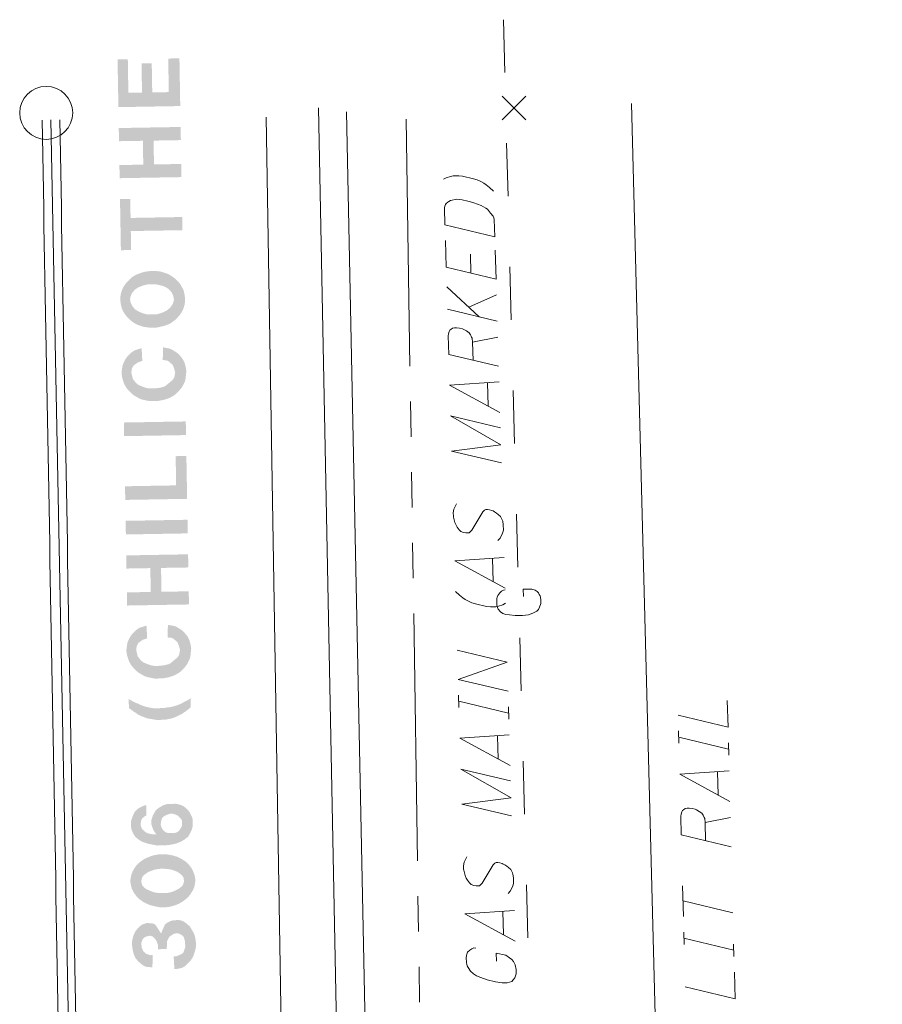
# Model space of a CAD drawing. Extents: x 2286160 to 2289356, y 637815 to 640647.
# Tile 48 of 52: x 2287356 to 2287404, y 640285 to 640341. Entities that reach past the tile are written whole.
import ezdxf

# ---------------------------------------------------------------- set-up
doc = ezdxf.new("R2010")
doc.units = 0
doc.header["$LTSCALE"] = 20
doc.header["$MEASUREMENT"] = 0
for name, pattern in [('DGN Style 2', [64.834538, 38.900723, -25.933815]), ('DGN Style 3', [90.768354, 64.834538, -25.933815]), ('DGN Style 4', [103.800096, 51.867631, -25.933815, 0.064835, -25.933815]), ('stream', [1.4, 0.7, -0.1, 0.1, -0.1, 0.1, -0.1, 0.1, -0.1])]:
    doc.linetypes.add(name, pattern=pattern)
for name, color, linetype, lineweight, true_color in [('DR_X_Ditch', 7, 'stream', 0, 0x40e0d0), ('RD_X_Fence', 7, 'fenceex', 0, 0xff1493), ('SV_X_Top_of_Bank', 7, 'DGN Style 2', 0, 0x548754)]:
    doc.layers.add(name, color=color, linetype=linetype, lineweight=lineweight, true_color=true_color)
for name, color, linetype, lineweight in [('GE_X_Cells', 2, 'Continuous', 0), ('PM_X_CL_Double_Solid', 2, 'Continuous', 0), ('PM_X_Edge_Line', 2, 'Continuous', 0), ('PV_X_COP', 4, 'DGN Style 4', 0), ('PV_X_EOP', 7, 'DGN Style 3', 0), ('RD_X_Text', 7, 'Continuous', 0), ('SV_X_Random_Point', 7, 'Continuous', 0), ('UT_X_Gas', 2, 'Continuous', 0), ('UT_X_Gas_Text', 7, 'Continuous', 0)]:
    doc.layers.add(name, color=color, linetype=linetype, lineweight=lineweight)
doc.linetypes.add('fenceex', pattern='A,0.85,-0.075,[4,dgnlstyle-ODOT_Linestyles.shx,S=0.000793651,R=0,X=0,Y=0],-0.075', length=1)

# ---------------------------------------------------------------- blocks, each defined once
blk = doc.blocks.new('X_26')
at = {"layer": 'SV_X_Random_Point'}
for p, q in [((-0.0667, -0.0668), (0.0667, 0.0667)), ((-0.0667, 0.0667), (0.0667, -0.0668))]:
    blk.add_line(p, q, dxfattribs=at)
blk = doc.blocks.new('*U1704')
at = {"layer": 'RD_X_Text'}
for p, q in [((2287393.172, 640288.334), (2287393.154, 640289.04)), ((2287395.982, 640288.01), (2287393.163, 640288.687)), ((2287395.991, 640287.657), (2287395.972, 640288.363))]:
    blk.add_line(p, q, dxfattribs=at)
blk = doc.blocks.new('*U1705')
at = {"layer": 'RD_X_Text'}
for p, q in [((2287393.131, 640289.921), (2287393.086, 640291.662)), ((2287393.108, 640290.803), (2287395.927, 640290.126))]:
    blk.add_line(p, q, dxfattribs=at)
blk = doc.blocks.new('*U1706')
at = {"layer": 'RD_X_Text'}
blk.add_line((2287394.361, 640295.245), (2287395.787, 640295.525), dxfattribs=at)
at = {"layer": 'RD_X_Text', "flags": 128}
blk.add_lwpolyline([(2287395.83, 640293.872), (2287393.011, 640294.549), (2287392.984, 640295.607), (2287393.003, 640295.717), (2287393.044, 640295.851), (2287393.086, 640295.918), (2287393.129, 640295.963), (2287393.238, 640296.032), (2287393.347, 640296.057), (2287393.458, 640296.06), (2287393.635, 640296.042), (2287393.79, 640296.002), (2287393.879, 640295.96), (2287394.014, 640295.876), (2287394.171, 640295.77), (2287394.24, 640295.661), (2287394.286, 640295.574), (2287394.309, 640295.531), (2287394.333, 640295.465), (2287394.361, 640295.245), (2287394.388, 640294.209)], dxfattribs=at)
blk = doc.blocks.new('*U1707')
at = {"layer": 'RD_X_Text'}
blk.add_line((2287395.058, 640298.108), (2287395.092, 640296.808), dxfattribs=at)
at = {"layer": 'RD_X_Text', "flags": 128}
blk.add_lwpolyline([(2287395.764, 640296.428), (2287392.922, 640297.987), (2287395.718, 640298.169)], dxfattribs=at)
blk = doc.blocks.new('*U1708')
at = {"layer": 'RD_X_Text'}
for p, q in [((2287392.877, 640299.728), (2287392.859, 640300.433)), ((2287395.687, 640299.403), (2287392.868, 640300.08)), ((2287395.696, 640299.051), (2287395.677, 640299.756))]:
    blk.add_line(p, q, dxfattribs=at)
blk = doc.blocks.new('*U1849')
at = {"layer": 'UT_X_Gas_Text'}
blk.add_line((2287382.908, 640290.203), (2287382.945, 640288.903), dxfattribs=at)
at = {"layer": 'UT_X_Gas_Text', "flags": 128}
blk.add_lwpolyline([(2287383.618, 640288.526), (2287380.772, 640290.075), (2287383.567, 640290.266)], dxfattribs=at)
blk = doc.blocks.new('*U1850')
at = {"layer": 'UT_X_Gas_Text'}
blk.add_line((2287382.619, 640300.141), (2287382.657, 640298.841), dxfattribs=at)
at = {"layer": 'UT_X_Gas_Text', "flags": 128}
blk.add_lwpolyline([(2287383.33, 640298.464), (2287380.484, 640300.013), (2287383.279, 640300.205)], dxfattribs=at)
blk = doc.blocks.new('*U1851')
at = {"layer": 'UT_X_Gas_Text'}
for p, q in [((2287380.433, 640301.754), (2287380.413, 640302.459)), ((2287383.243, 640301.439), (2287380.423, 640302.107)), ((2287383.254, 640301.086), (2287383.233, 640301.791))]:
    blk.add_line(p, q, dxfattribs=at)
blk = doc.blocks.new('*U1852')
at = {"layer": 'UT_X_Gas_Text'}
blk.add_line((2287382.328, 640310.189), (2287382.366, 640308.889), dxfattribs=at)
at = {"layer": 'UT_X_Gas_Text', "flags": 128}
blk.add_lwpolyline([(2287383.038, 640308.512), (2287380.192, 640310.061), (2287382.988, 640310.253)], dxfattribs=at)
blk = doc.blocks.new('*U1853')
at = {"layer": 'UT_X_Gas_Text'}
blk.add_line((2287382.04, 640320.128), (2287382.077, 640318.828), dxfattribs=at)
at = {"layer": 'UT_X_Gas_Text', "flags": 128}
blk.add_lwpolyline([(2287382.75, 640318.45), (2287379.904, 640320), (2287382.699, 640320.191)], dxfattribs=at)
blk = doc.blocks.new('*U1854')
at = {"layer": 'UT_X_Gas_Text'}
blk.add_line((2287381.201, 640322.441), (2287382.626, 640322.725), dxfattribs=at)
at = {"layer": 'UT_X_Gas_Text', "flags": 128}
blk.add_lwpolyline([(2287382.674, 640321.072), (2287379.853, 640321.74), (2287379.823, 640322.798), (2287379.842, 640322.909), (2287379.882, 640323.042), (2287379.924, 640323.11), (2287379.967, 640323.155), (2287380.075, 640323.224), (2287380.185, 640323.25), (2287380.295, 640323.253), (2287380.472, 640323.236), (2287380.627, 640323.196), (2287380.717, 640323.155), (2287380.851, 640323.071), (2287381.009, 640322.965), (2287381.078, 640322.857), (2287381.125, 640322.77), (2287381.148, 640322.726), (2287381.172, 640322.661), (2287381.201, 640322.441), (2287381.231, 640321.405)], dxfattribs=at)
blk = doc.blocks.new('*U1855')
at = {"layer": 'UT_X_Gas_Text'}
for p, q in [((2287379.742, 640325.575), (2287381.578, 640323.864)), ((2287380.989, 640324.42), (2287382.556, 640325.127)), ((2287379.779, 640324.297), (2287382.6, 640323.629))]:
    blk.add_line(p, q, dxfattribs=at)
blk = doc.blocks.new('*U1856')
at = {"layer": 'UT_X_Gas_Text'}
blk.add_line((2287381.109, 640326.342), (2287381.078, 640327.422), dxfattribs=at)
at = {"layer": 'UT_X_Gas_Text', "flags": 128}
blk.add_lwpolyline([(2287379.666, 640328.197), (2287379.71, 640326.677), (2287382.531, 640326.009), (2287382.483, 640327.639)], dxfattribs=at)

msp = doc.modelspace()

# ---------------------------------------------------------------- hatches: boundary and pattern name
at = {"layer": 'RD_X_Text'}
for points in [[(2287361.165, 640335.744), (2287361.118, 640338.445), (2287361.697, 640338.455), (2287361.73, 640336.554), (2287362.502, 640336.567), (2287362.473, 640338.22), (2287363.051, 640338.23), (2287363.08, 640336.577), (2287364.017, 640336.594), (2287363.984, 640338.495), (2287364.618, 640338.506), (2287364.661, 640335.998), (2287364.665, 640335.805), (2287364.472, 640335.802)], [(2287361.236, 640331.721), (2287361.232, 640331.914), (2287361.223, 640332.465), (2287362.573, 640332.489), (2287362.549, 640333.839), (2287361.199, 640333.816), (2287361.186, 640334.56), (2287364.686, 640334.621), (2287364.699, 640333.877), (2287363.155, 640333.85), (2287363.179, 640332.5), (2287364.722, 640332.526), (2287364.725, 640332.334), (2287364.732, 640331.975), (2287364.735, 640331.782), (2287361.428, 640331.725)], [(2287361.307, 640327.643), (2287361.303, 640327.836), (2287361.256, 640330.537), (2287361.835, 640330.547), (2287361.854, 640329.472), (2287364.774, 640329.523), (2287364.787, 640328.779), (2287361.867, 640328.728), (2287361.885, 640327.653), (2287361.5, 640327.647)], [(2287362.927, 640323.261), (2287363.368, 640323.269), (2287363.752, 640323.359), (2287363.999, 640323.446), (2287364.108, 640323.503), (2287364.19, 640323.559), (2287364.38, 640323.7), (2287364.597, 640323.925), (2287364.651, 640323.981), (2287364.731, 640324.12), (2287364.811, 640324.259), (2287364.864, 640324.398), (2287364.916, 640324.592), (2287364.94, 640324.785), (2287364.305, 640324.829), (2287364.28, 640324.718), (2287364.227, 640324.58), (2287364.092, 640324.384), (2287363.875, 640324.215), (2287363.629, 640324.101), (2287363.327, 640324.013), (2287363.134, 640324.009), (2287362.831, 640324.004), (2287362.72, 640324.03), (2287362.527, 640324.081), (2287362.277, 640324.187), (2287362.109, 640324.295), (2287361.969, 640324.457), (2287361.855, 640324.676), (2287361.824, 640324.868), (2287361.849, 640325.007), (2287361.928, 640325.201), (2287362.036, 640325.341), (2287362.117, 640325.425), (2287362.281, 640325.538), (2287362.582, 640325.653), (2287362.856, 640325.713), (2287363.242, 640325.72), (2287363.38, 640325.695), (2287363.685, 640325.618), (2287363.824, 640325.565), (2287363.991, 640325.457), (2287364.075, 640325.376), (2287364.188, 640325.24), (2287364.274, 640325.049), (2287364.305, 640324.829), (2287364.94, 640324.785), (2287364.937, 640324.923), (2287364.906, 640325.143), (2287364.847, 640325.39), (2287364.704, 640325.663), (2287364.591, 640325.826), (2287364.367, 640326.043), (2287364.143, 640326.204), (2287363.949, 640326.311), (2287363.782, 640326.363), (2287363.533, 640326.442), (2287363.284, 640326.465), (2287362.926, 640326.459), (2287362.679, 640326.427), (2287362.459, 640326.368), (2287362.158, 640326.252), (2287361.967, 640326.139), (2287361.804, 640325.998), (2287361.642, 640325.83), (2287361.534, 640325.69), (2287361.426, 640325.523), (2287361.347, 640325.329), (2287361.295, 640325.135), (2287361.271, 640324.941), (2287361.274, 640324.804), (2287361.306, 640324.556), (2287361.364, 640324.337), (2287361.422, 640324.2), (2287361.507, 640324.064), (2287361.648, 640323.873), (2287361.844, 640323.684), (2287362.012, 640323.549), (2287362.263, 640323.415), (2287362.429, 640323.363), (2287362.568, 640323.31)], [(2287362.944, 640319.1), (2287362.806, 640319.125), (2287362.557, 640319.176), (2287362.391, 640319.228), (2287362.057, 640319.415), (2287361.889, 640319.55), (2287361.636, 640319.821), (2287361.494, 640320.067), (2287361.378, 640320.423), (2287361.346, 640320.643), (2287361.344, 640320.753), (2287361.394, 640321.085), (2287361.42, 640321.168), (2287361.473, 640321.307), (2287361.579, 640321.501), (2287361.66, 640321.613), (2287361.741, 640321.697), (2287361.877, 640321.837), (2287361.958, 640321.894), (2287362.095, 640321.979), (2287362.479, 640322.096), (2287362.519, 640321.38), (2287362.272, 640321.293), (2287362.027, 640321.123), (2287362, 640321.068), (2287361.947, 640320.984), (2287361.921, 640320.901), (2287361.896, 640320.708), (2287361.985, 640320.351), (2287362.183, 640320.106), (2287362.294, 640320.025), (2287362.461, 640319.946), (2287362.683, 640319.867), (2287362.766, 640319.841), (2287362.932, 640319.816), (2287363.07, 640319.819), (2287363.097, 640319.819), (2287363.235, 640319.821), (2287363.482, 640319.853), (2287363.62, 640319.883), (2287363.729, 640319.913), (2287363.839, 640319.97), (2287364.246, 640320.308), (2287364.327, 640320.447), (2287364.377, 640320.723), (2287364.318, 640320.943), (2287364.231, 640321.162), (2287364.008, 640321.351), (2287363.896, 640321.404), (2287363.675, 640321.428), (2287363.691, 640322.145), (2287364.078, 640322.069), (2287364.244, 640321.989), (2287364.495, 640321.828), (2287364.551, 640321.774), (2287364.608, 640321.72), (2287364.748, 640321.557), (2287364.805, 640321.475), (2287364.833, 640321.42), (2287364.89, 640321.311), (2287364.919, 640321.229), (2287364.978, 640321.009), (2287365.01, 640320.79), (2287364.962, 640320.348), (2287364.937, 640320.237), (2287364.83, 640320.015), (2287364.804, 640319.959), (2287364.75, 640319.875), (2287364.642, 640319.736), (2287364.426, 640319.511), (2287364.317, 640319.427), (2287364.071, 640319.285), (2287363.907, 640319.227), (2287363.715, 640319.168), (2287363.385, 640319.107), (2287363.137, 640319.103)], [(2287361.491, 640317.117), (2287361.477, 640317.889), (2287364.977, 640317.95), (2287364.987, 640317.371), (2287364.99, 640317.178), (2287364.797, 640317.175)], [(2287361.554, 640313.508), (2287361.55, 640313.701), (2287361.54, 640314.279), (2287364.433, 640314.33), (2287364.404, 640315.983), (2287365.011, 640315.994), (2287365.053, 640313.569), (2287361.746, 640313.511)], [(2287361.588, 640311.551), (2287361.574, 640312.323), (2287365.074, 640312.384), (2287365.084, 640311.805), (2287365.087, 640311.612), (2287364.894, 640311.609)], [(2287361.658, 640307.528), (2287361.655, 640307.721), (2287361.645, 640308.272), (2287362.995, 640308.296), (2287362.972, 640309.646), (2287361.621, 640309.622), (2287361.608, 640310.366), (2287365.108, 640310.427), (2287365.121, 640309.683), (2287363.578, 640309.657), (2287363.601, 640308.306), (2287365.144, 640308.333), (2287365.148, 640308.14), (2287365.154, 640307.782), (2287365.157, 640307.589), (2287361.851, 640307.532)], [(2287363.218, 640303.393), (2287363.08, 640303.419), (2287362.831, 640303.469), (2287362.665, 640303.522), (2287362.331, 640303.709), (2287362.163, 640303.844), (2287361.91, 640304.115), (2287361.768, 640304.36), (2287361.652, 640304.717), (2287361.62, 640304.937), (2287361.619, 640305.047), (2287361.668, 640305.378), (2287361.694, 640305.462), (2287361.747, 640305.6), (2287361.854, 640305.795), (2287361.934, 640305.907), (2287362.015, 640305.991), (2287362.151, 640306.131), (2287362.233, 640306.188), (2287362.369, 640306.273), (2287362.753, 640306.39), (2287362.793, 640305.674), (2287362.546, 640305.587), (2287362.301, 640305.417), (2287362.275, 640305.361), (2287362.221, 640305.278), (2287362.195, 640305.195), (2287362.171, 640305.001), (2287362.259, 640304.645), (2287362.457, 640304.4), (2287362.568, 640304.319), (2287362.735, 640304.239), (2287362.957, 640304.161), (2287363.04, 640304.135), (2287363.206, 640304.11), (2287363.344, 640304.112), (2287363.371, 640304.113), (2287363.509, 640304.115), (2287363.757, 640304.147), (2287363.894, 640304.177), (2287364.004, 640304.206), (2287364.113, 640304.263), (2287364.52, 640304.601), (2287364.601, 640304.741), (2287364.651, 640305.017), (2287364.592, 640305.237), (2287364.506, 640305.456), (2287364.282, 640305.645), (2287364.171, 640305.698), (2287363.95, 640305.721), (2287363.965, 640306.438), (2287364.352, 640306.362), (2287364.519, 640306.283), (2287364.77, 640306.122), (2287364.826, 640306.068), (2287364.882, 640306.013), (2287365.022, 640305.85), (2287365.079, 640305.769), (2287365.107, 640305.714), (2287365.164, 640305.605), (2287365.193, 640305.523), (2287365.252, 640305.303), (2287365.284, 640305.083), (2287365.236, 640304.641), (2287365.211, 640304.531), (2287365.104, 640304.308), (2287365.078, 640304.253), (2287365.024, 640304.169), (2287364.916, 640304.029), (2287364.7, 640303.805), (2287364.591, 640303.721), (2287364.345, 640303.578), (2287364.181, 640303.52), (2287363.989, 640303.462), (2287363.659, 640303.401), (2287363.411, 640303.397)], [(2287363.314, 640301.052), (2287363.176, 640301.077), (2287362.872, 640301.127), (2287362.761, 640301.153), (2287362.623, 640301.206), (2287362.484, 640301.258), (2287362.373, 640301.311), (2287362.262, 640301.365), (2287362.122, 640301.472), (2287362.066, 640301.499), (2287361.955, 640301.58), (2287361.815, 640301.688), (2287361.759, 640301.714), (2287361.75, 640302.238), (2287361.834, 640302.184), (2287361.889, 640302.157), (2287361.973, 640302.104), (2287362.14, 640302.024), (2287362.279, 640301.971), (2287362.39, 640301.918), (2287362.501, 640301.865), (2287362.667, 640301.813), (2287362.861, 640301.761), (2287363.027, 640301.736), (2287363.165, 640301.711), (2287363.248, 640301.713), (2287363.441, 640301.716), (2287363.661, 640301.72), (2287363.716, 640301.721), (2287363.881, 640301.751), (2287364.129, 640301.783), (2287364.266, 640301.813), (2287364.458, 640301.871), (2287364.677, 640301.958), (2287364.95, 640302.101), (2287365.005, 640302.129), (2287365.059, 640302.158), (2287365.114, 640302.186), (2287365.196, 640302.243), (2287365.25, 640302.299), (2287365.259, 640301.775), (2287365.205, 640301.719), (2287365.096, 640301.635), (2287364.96, 640301.522), (2287364.905, 640301.493), (2287364.742, 640301.38), (2287364.496, 640301.266), (2287364.441, 640301.237), (2287364.305, 640301.18), (2287364.113, 640301.121), (2287363.948, 640301.091), (2287363.755, 640301.06), (2287363.48, 640301.055)], [(2287363.356, 640293.942), (2287363.797, 640293.949), (2287364.099, 640293.982), (2287364.402, 640294.043), (2287364.703, 640294.158), (2287364.894, 640294.272), (2287365.111, 640294.441), (2287365.218, 640294.636), (2287365.324, 640294.858), (2287365.376, 640295.079), (2287365.373, 640295.217), (2287364.767, 640295.234), (2287364.769, 640295.096), (2287364.743, 640295.013), (2287364.663, 640294.874), (2287364.582, 640294.762), (2287364.446, 640294.677), (2287364.336, 640294.648), (2287364.226, 640294.646), (2287363.978, 640294.642), (2287363.839, 640294.694), (2287363.727, 640294.775), (2287363.614, 640294.938), (2287363.556, 640295.13), (2287363.58, 640295.296), (2287363.632, 640295.49), (2287363.713, 640295.574), (2287363.768, 640295.603), (2287363.85, 640295.659), (2287364.014, 640295.717), (2287364.124, 640295.747), (2287364.206, 640295.748), (2287364.317, 640295.722), (2287364.511, 640295.643), (2287364.567, 640295.589), (2287364.708, 640295.454), (2287364.765, 640295.344), (2287364.767, 640295.234), (2287365.373, 640295.217), (2287365.37, 640295.41), (2287365.34, 640295.52), (2287365.254, 640295.711), (2287365.197, 640295.82), (2287365.113, 640295.929), (2287365.001, 640296.038), (2287364.889, 640296.146), (2287364.722, 640296.226), (2287364.555, 640296.278), (2287364.39, 640296.303), (2287363.921, 640296.294), (2287363.675, 640296.207), (2287363.484, 640296.094), (2287363.293, 640295.953), (2287363.24, 640295.869), (2287363.106, 640295.619), (2287363.028, 640295.369), (2287363.032, 640295.149), (2287363.09, 640294.957), (2287363.176, 640294.765), (2287363.317, 640294.575), (2287363.097, 640294.571), (2287362.875, 640294.622), (2287362.737, 640294.675), (2287362.597, 640294.783), (2287362.513, 640294.864), (2287362.427, 640295.055), (2287362.425, 640295.166), (2287362.45, 640295.332), (2287362.502, 640295.47), (2287362.638, 640295.583), (2287362.747, 640295.64), (2287362.737, 640296.219), (2287362.655, 640296.217), (2287362.518, 640296.16), (2287362.299, 640296.046), (2287362.109, 640295.877), (2287362.029, 640295.738), (2287361.95, 640295.543), (2287361.871, 640295.294), (2287361.876, 640295.018), (2287361.907, 640294.853), (2287361.993, 640294.634), (2287362.135, 640294.416), (2287362.303, 640294.282), (2287362.525, 640294.148), (2287362.83, 640294.043)], [(2287363.527, 640290.444), (2287363.748, 640290.448), (2287363.885, 640290.45), (2287364.105, 640290.482), (2287364.325, 640290.541), (2287364.544, 640290.627), (2287364.762, 640290.741), (2287364.871, 640290.826), (2287365.062, 640290.967), (2287365.224, 640291.163), (2287365.385, 640291.414), (2287365.464, 640291.608), (2287365.489, 640291.746), (2287365.514, 640291.884), (2287364.879, 640291.929), (2287364.854, 640291.818), (2287364.828, 640291.735), (2287364.747, 640291.623), (2287364.638, 640291.538), (2287364.556, 640291.482), (2287364.447, 640291.425), (2287364.338, 640291.368), (2287364.174, 640291.31), (2287364.064, 640291.28), (2287363.871, 640291.249), (2287363.761, 640291.247), (2287363.541, 640291.244), (2287363.32, 640291.267), (2287363.182, 640291.292), (2287363.043, 640291.345), (2287362.904, 640291.398), (2287362.737, 640291.478), (2287362.626, 640291.558), (2287362.513, 640291.694), (2287362.454, 640291.914), (2287362.505, 640292.135), (2287362.613, 640292.275), (2287362.695, 640292.331), (2287362.858, 640292.445), (2287362.941, 640292.474), (2287363.16, 640292.56), (2287363.297, 640292.59), (2287363.489, 640292.621), (2287363.655, 640292.624), (2287363.765, 640292.626), (2287364.013, 640292.602), (2287364.151, 640292.577), (2287364.318, 640292.525), (2287364.457, 640292.472), (2287364.596, 640292.392), (2287364.763, 640292.257), (2287364.849, 640292.121), (2287364.879, 640291.929), (2287365.514, 640291.884), (2287365.511, 640292.077), (2287365.48, 640292.242), (2287365.393, 640292.489), (2287365.308, 640292.653), (2287365.139, 640292.87), (2287364.97, 640293.033), (2287364.72, 640293.194), (2287364.497, 640293.3), (2287364.248, 640293.378), (2287363.971, 640293.429), (2287363.75, 640293.452), (2287363.502, 640293.448), (2287363.145, 640293.387), (2287362.981, 640293.329), (2287362.762, 640293.242), (2287362.598, 640293.157), (2287362.434, 640293.044), (2287362.299, 640292.931), (2287362.19, 640292.819), (2287362.082, 640292.679), (2287361.976, 640292.484), (2287361.896, 640292.29), (2287361.846, 640292.013), (2287361.849, 640291.848), (2287361.88, 640291.656), (2287361.938, 640291.464), (2287362.024, 640291.3), (2287362.137, 640291.136), (2287362.25, 640291.001), (2287362.362, 640290.892), (2287362.557, 640290.758), (2287362.752, 640290.651), (2287362.946, 640290.572), (2287363.251, 640290.494)], [(2287364.332, 640286.958), (2287364.292, 640287.674), (2287364.458, 640287.676), (2287364.731, 640287.791), (2287364.84, 640287.876), (2287364.945, 640288.181), (2287364.939, 640288.512), (2287364.852, 640288.786), (2287364.768, 640288.867), (2287364.545, 640288.973), (2287364.435, 640288.971), (2287364.298, 640288.942), (2287364.08, 640288.8), (2287364.025, 640288.744), (2287363.919, 640288.521), (2287363.899, 640288.08), (2287363.403, 640288.071), (2287363.4, 640288.264), (2287363.399, 640288.319), (2287363.37, 640288.402), (2287363.312, 640288.566), (2287363.171, 640288.729), (2287363.115, 640288.783), (2287362.976, 640288.836), (2287362.784, 640288.805), (2287362.647, 640288.747), (2287362.593, 640288.691), (2287362.539, 640288.635), (2287362.486, 640288.496), (2287362.46, 640288.413), (2287362.462, 640288.331), (2287362.492, 640288.138), (2287362.579, 640287.947), (2287362.635, 640287.893), (2287362.691, 640287.839), (2287362.746, 640287.812), (2287362.885, 640287.759), (2287362.968, 640287.733), (2287363.106, 640287.736), (2287363.09, 640287.046), (2287362.759, 640287.068), (2287362.62, 640287.121), (2287362.537, 640287.174), (2287362.425, 640287.255), (2287362.369, 640287.309), (2287362.257, 640287.418), (2287362.144, 640287.553), (2287362.059, 640287.717), (2287362.03, 640287.799), (2287361.97, 640288.046), (2287361.939, 640288.266), (2287361.937, 640288.404), (2287361.935, 640288.514), (2287362.012, 640288.847), (2287362.118, 640289.069), (2287362.226, 640289.209), (2287362.307, 640289.293), (2287362.388, 640289.377), (2287362.497, 640289.461), (2287362.661, 640289.519), (2287362.743, 640289.548), (2287362.854, 640289.55), (2287363.102, 640289.527), (2287363.185, 640289.501), (2287363.269, 640289.447), (2287363.581, 640288.957), (2287363.633, 640289.095), (2287363.793, 640289.456), (2287363.847, 640289.512), (2287363.928, 640289.569), (2287364.092, 640289.655), (2287364.174, 640289.684), (2287364.284, 640289.713), (2287364.615, 640289.719), (2287364.726, 640289.693), (2287364.809, 640289.667), (2287364.892, 640289.613), (2287364.976, 640289.56), (2287365.2, 640289.371), (2287365.427, 640288.989), (2287365.484, 640288.852), (2287365.545, 640288.55), (2287365.547, 640288.412), (2287365.55, 640288.274), (2287365.551, 640288.192), (2287365.5, 640287.97), (2287365.421, 640287.721), (2287365.368, 640287.61), (2287365.261, 640287.442), (2287365.207, 640287.386), (2287364.963, 640287.134), (2287364.772, 640287.02), (2287364.553, 640286.961)]]:
    msp.add_hatch(color=256, dxfattribs=at).paths.add_polyline_path(points)

# ---------------------------------------------------------------- linework, layer by layer
at = {"layer": 'DR_X_Ditch', "flags": 128}
msp.add_lwpolyline([(2287377.447, 640335.069), (2287378.348, 640275.476), (2287379.184, 640240.275), (2287380.953, 640233.102)], dxfattribs=at)
at = {"layer": 'GE_X_Cells'}
msp.add_circle((2287357.081, 640335.42), 1.5, dxfattribs=at)
at = {"layer": 'PM_X_CL_Double_Solid'}
for p, q in [((2287356.866, 640334.051), (2287356.849, 640335.014)), ((2287357.866, 640334.069), (2287357.849, 640335.032)), ((2287356.884, 640333.052), (2287356.866, 640334.051)), ((2287357.884, 640333.069), (2287357.866, 640334.069)), ((2287356.902, 640332.052), (2287356.884, 640333.052)), ((2287357.902, 640332.07), (2287357.884, 640333.069)), ((2287356.92, 640331.052), (2287356.902, 640332.052)), ((2287357.92, 640331.07), (2287357.902, 640332.07)), ((2287356.938, 640330.052), (2287356.92, 640331.052)), ((2287357.937, 640330.07), (2287357.92, 640331.07)), ((2287356.955, 640329.052), (2287356.938, 640330.052)), ((2287357.955, 640329.07), (2287357.937, 640330.07)), ((2287356.973, 640328.052), (2287356.955, 640329.052)), ((2287357.973, 640328.07), (2287357.955, 640329.07)), ((2287357.991, 640327.07), (2287357.973, 640328.07)), ((2287356.991, 640327.052), (2287356.973, 640328.052)), ((2287357.009, 640326.053), (2287356.991, 640327.052)), ((2287358.009, 640326.07), (2287357.991, 640327.07)), ((2287357.027, 640325.053), (2287357.009, 640326.053)), ((2287358.027, 640325.071), (2287358.009, 640326.07)), ((2287357.045, 640324.053), (2287357.027, 640325.053)), ((2287358.045, 640324.071), (2287358.027, 640325.071)), ((2287357.063, 640323.053), (2287357.045, 640324.053)), ((2287358.062, 640323.071), (2287358.045, 640324.071)), ((2287357.08, 640322.053), (2287357.063, 640323.053)), ((2287358.08, 640322.071), (2287358.062, 640323.071)), ((2287357.098, 640321.053), (2287357.08, 640322.053)), ((2287358.098, 640321.071), (2287358.08, 640322.071)), ((2287357.116, 640320.054), (2287357.098, 640321.053)), ((2287358.116, 640320.071), (2287358.098, 640321.071)), ((2287357.134, 640319.054), (2287357.116, 640320.054)), ((2287358.134, 640319.072), (2287358.116, 640320.071)), ((2287357.152, 640318.054), (2287357.134, 640319.054)), ((2287358.152, 640318.072), (2287358.134, 640319.072)), ((2287357.17, 640317.054), (2287357.152, 640318.054)), ((2287358.17, 640317.072), (2287358.152, 640318.072)), ((2287357.188, 640316.054), (2287357.17, 640317.054)), ((2287358.187, 640316.072), (2287358.17, 640317.072)), ((2287357.205, 640315.054), (2287357.188, 640316.054)), ((2287358.205, 640315.072), (2287358.187, 640316.072)), ((2287357.223, 640314.055), (2287357.205, 640315.054)), ((2287358.223, 640314.072), (2287358.205, 640315.072)), ((2287357.241, 640313.055), (2287357.223, 640314.055)), ((2287358.241, 640313.073), (2287358.223, 640314.072)), ((2287357.259, 640312.055), (2287357.241, 640313.055)), ((2287358.259, 640312.073), (2287358.241, 640313.073)), ((2287357.277, 640311.055), (2287357.259, 640312.055)), ((2287358.277, 640311.073), (2287358.259, 640312.073)), ((2287357.295, 640310.055), (2287357.277, 640311.055)), ((2287358.294, 640310.073), (2287358.277, 640311.073)), ((2287357.312, 640309.055), (2287357.295, 640310.055)), ((2287358.312, 640309.073), (2287358.294, 640310.073)), ((2287357.33, 640308.055), (2287357.312, 640309.055)), ((2287358.33, 640308.073), (2287358.312, 640309.073)), ((2287357.348, 640307.056), (2287357.33, 640308.055)), ((2287358.348, 640307.073), (2287358.33, 640308.073)), ((2287357.366, 640306.056), (2287357.348, 640307.056)), ((2287358.366, 640306.074), (2287358.348, 640307.073)), ((2287357.384, 640305.056), (2287357.366, 640306.056)), ((2287358.384, 640305.074), (2287358.366, 640306.074)), ((2287357.402, 640304.056), (2287357.384, 640305.056)), ((2287358.402, 640304.074), (2287358.384, 640305.074)), ((2287357.42, 640303.056), (2287357.402, 640304.056)), ((2287358.419, 640303.074), (2287358.402, 640304.074)), ((2287357.437, 640302.056), (2287357.42, 640303.056)), ((2287358.437, 640302.074), (2287358.419, 640303.074)), ((2287357.455, 640301.057), (2287357.437, 640302.056)), ((2287358.455, 640301.074), (2287358.437, 640302.074)), ((2287357.473, 640300.057), (2287357.455, 640301.057)), ((2287358.473, 640300.075), (2287358.455, 640301.074)), ((2287357.491, 640299.057), (2287357.473, 640300.057)), ((2287358.491, 640299.075), (2287358.473, 640300.075)), ((2287357.509, 640298.057), (2287357.491, 640299.057)), ((2287358.509, 640298.075), (2287358.491, 640299.075)), ((2287357.527, 640297.057), (2287357.509, 640298.057)), ((2287358.526, 640297.075), (2287358.509, 640298.075)), ((2287357.544, 640296.057), (2287357.527, 640297.057)), ((2287358.544, 640296.075), (2287358.526, 640297.075)), ((2287357.562, 640295.058), (2287357.544, 640296.057)), ((2287358.562, 640295.075), (2287358.544, 640296.075)), ((2287357.58, 640294.058), (2287357.562, 640295.058)), ((2287358.58, 640294.076), (2287358.562, 640295.075)), ((2287358.598, 640293.076), (2287358.58, 640294.076)), ((2287357.598, 640293.058), (2287357.58, 640294.058)), ((2287357.616, 640292.058), (2287357.598, 640293.058)), ((2287358.616, 640292.076), (2287358.598, 640293.076)), ((2287357.634, 640291.058), (2287357.616, 640292.058)), ((2287358.634, 640291.076), (2287358.616, 640292.076)), ((2287357.652, 640290.058), (2287357.634, 640291.058)), ((2287358.651, 640290.076), (2287358.634, 640291.076)), ((2287357.669, 640289.059), (2287357.652, 640290.058)), ((2287358.669, 640289.076), (2287358.651, 640290.076)), ((2287357.687, 640288.059), (2287357.669, 640289.059)), ((2287358.687, 640288.077), (2287358.669, 640289.076)), ((2287357.705, 640287.059), (2287357.687, 640288.059)), ((2287358.705, 640287.077), (2287358.687, 640288.077)), ((2287357.723, 640286.059), (2287357.705, 640287.059)), ((2287358.723, 640286.077), (2287358.705, 640287.077)), ((2287357.741, 640285.059), (2287357.723, 640286.059)), ((2287358.741, 640285.077), (2287358.723, 640286.077)), ((2287357.759, 640284.059), (2287357.741, 640285.059)), ((2287358.758, 640284.077), (2287358.741, 640285.077))]:
    msp.add_line(p, q, dxfattribs=at)
at = {"layer": 'PM_X_Edge_Line'}
msp.add_line((2287370.768, 640258.833), (2287369.534, 640335.171), dxfattribs=at)
at = {"layer": 'PV_X_COP', "flags": 128}
msp.add_lwpolyline([(2287370.617, 639611.979), (2287369.868, 639660.53), (2287368.953, 639711.841), (2287367.908, 639762.538), (2287367.062, 639811.589), (2287366.057, 639860.315), (2287365.163, 639910.532), (2287364.117, 639961.582), (2287363.176, 640010.245), (2287362.194, 640058.481), (2287361.344, 640110.115), (2287360.314, 640159.036), (2287359.434, 640210.919), (2287358.641, 640259.642), (2287358.498, 640275.763), (2287357.349, 640335.023)], dxfattribs=at)
at = {"layer": 'PV_X_EOP'}
msp.add_line((2287372.485, 640335.71), (2287373.659, 640275.417), dxfattribs=at)
at = {"layer": 'RD_X_Fence', "flags": 128}
msp.add_lwpolyline([(2287404.382, 640240.571), (2287392.223, 640239.902), (2287391.856, 640271.968), (2287390.199, 640335.946)], dxfattribs=at)
at = {"layer": 'RD_X_Text', "flags": 128}
for points in [[(2287392.836, 640301.314), (2287395.655, 640300.638), (2287395.615, 640302.158)], [(2287393.234, 640285.932), (2287396.053, 640285.255), (2287396.014, 640286.776)]]:
    msp.add_lwpolyline(points, dxfattribs=at)
at = {"layer": 'SV_X_Top_of_Bank', "flags": 128}
msp.add_lwpolyline([(2287377.051, 640234.346), (2287376.553, 640259.902), (2287375.288, 640275.548), (2287374.068, 640335.47)], dxfattribs=at)
at = {"layer": 'UT_X_Gas'}
for p, q in [((2287383.023, 640337.696), (2287382.944, 640340.695)), ((2287383.209, 640330.698), (2287383.129, 640333.697)), ((2287383.395, 640323.701), (2287383.315, 640326.7)), ((2287383.581, 640316.703), (2287383.501, 640319.702)), ((2287383.766, 640309.706), (2287383.687, 640312.705)), ((2287383.952, 640302.708), (2287383.873, 640305.707)), ((2287384.138, 640295.711), (2287384.058, 640298.709)), ((2287384.324, 640288.713), (2287384.244, 640291.712))]:
    msp.add_line(p, q, dxfattribs=at)
at = {"layer": 'UT_X_Gas', "flags": 128}
msp.add_lwpolyline([(2287383.042, 640308.424), (2287382.944, 640308.402), (2287382.848, 640308.34), (2287382.752, 640308.239), (2287382.637, 640308.098), (2287382.601, 640307.999), (2287382.583, 640307.92), (2287382.566, 640307.801), (2287382.573, 640307.565), (2287382.595, 640307.467), (2287382.616, 640307.408), (2287382.658, 640307.331), (2287382.78, 640307.177), (2287382.92, 640307.082), (2287383.079, 640307.027), (2287383.297, 640306.993), (2287383.613, 640306.962), (2287384.026, 640306.973), (2287384.36, 640307.002), (2287384.614, 640307.088), (2287384.847, 640307.212), (2287384.923, 640307.312), (2287384.998, 640307.432), (2287385.071, 640307.651), (2287385.066, 640307.867), (2287385.02, 640308.083), (2287384.979, 640308.161), (2287384.938, 640308.238), (2287384.857, 640308.315), (2287384.737, 640308.39), (2287384.557, 640308.464), (2287384.066, 640308.451), (2287384.077, 640308.038)], dxfattribs=at)
at = {"layer": 'UT_X_Gas_Text', "flags": 128}
for points in [[(2287382.386, 640330.989), (2287382.159, 640331.203), (2287381.979, 640331.352), (2287381.844, 640331.436), (2287381.664, 640331.541), (2287381.464, 640331.623), (2287381.263, 640331.684), (2287380.641, 640331.842), (2287380.42, 640331.858), (2287380.112, 640331.849), (2287379.958, 640331.822), (2287379.717, 640331.749), (2287379.566, 640331.657)], [(2287379.64, 640329.078), (2287379.612, 640330.048), (2287379.632, 640330.137), (2287379.673, 640330.226), (2287379.716, 640330.294), (2287379.802, 640330.362), (2287379.867, 640330.408), (2287379.954, 640330.455), (2287380.304, 640330.531), (2287380.614, 640330.496), (2287380.925, 640330.417), (2287381.081, 640330.377), (2287381.281, 640330.317), (2287381.682, 640330.174), (2287381.951, 640330.028), (2287382.041, 640329.964), (2287382.224, 640329.749), (2287382.361, 640329.576), (2287382.384, 640329.533), (2287382.408, 640329.468), (2287382.433, 640329.38), (2287382.461, 640328.41), (2287379.64, 640329.078)], [(2287382.832, 640315.607), (2287380.012, 640316.275), (2287382.803, 640316.621), (2287379.954, 640318.259), (2287382.775, 640317.591)], [(2287380.297, 640313.284), (2287380.214, 640313.128), (2287380.151, 640312.993), (2287380.113, 640312.772), (2287380.119, 640312.595), (2287380.12, 640312.529), (2287380.196, 640312.223), (2287380.266, 640312.07), (2287380.336, 640311.962), (2287380.45, 640311.811), (2287380.541, 640311.725), (2287380.697, 640311.664), (2287380.83, 640311.646), (2287381.006, 640311.651), (2287381.157, 640311.787), (2287381.788, 640312.842), (2287381.874, 640312.933), (2287381.961, 640312.958), (2287382.049, 640312.96), (2287382.16, 640312.941), (2287382.293, 640312.901), (2287382.36, 640312.881), (2287382.45, 640312.84), (2287382.562, 640312.755), (2287382.652, 640312.691), (2287382.788, 640312.562), (2287382.882, 640312.389), (2287382.906, 640312.301), (2287382.934, 640312.104), (2287382.943, 640311.795), (2287382.904, 640311.618), (2287382.758, 640311.349), (2287382.629, 640311.213)], [(2287380.243, 640308.321), (2287380.47, 640308.107), (2287380.65, 640307.957), (2287380.785, 640307.873), (2287380.965, 640307.768), (2287381.165, 640307.686), (2287381.366, 640307.625), (2287381.988, 640307.467), (2287382.209, 640307.451), (2287382.517, 640307.46), (2287382.671, 640307.487), (2287382.912, 640307.56), (2287383.063, 640307.653)], [(2287383.208, 640302.673), (2287380.387, 640303.341), (2287383.16, 640304.325), (2287380.339, 640304.993)], [(2287383.412, 640295.621), (2287380.592, 640296.289), (2287383.383, 640296.635), (2287380.534, 640298.272), (2287383.355, 640297.604)], [(2287380.877, 640293.298), (2287380.793, 640293.141), (2287380.731, 640293.007), (2287380.693, 640292.785), (2287380.698, 640292.609), (2287380.7, 640292.543), (2287380.776, 640292.236), (2287380.846, 640292.084), (2287380.915, 640291.976), (2287381.03, 640291.825), (2287381.121, 640291.739), (2287381.277, 640291.677), (2287381.41, 640291.659), (2287381.586, 640291.664), (2287381.737, 640291.801), (2287382.368, 640292.856), (2287382.453, 640292.947), (2287382.541, 640292.971), (2287382.629, 640292.974), (2287382.74, 640292.955), (2287382.873, 640292.915), (2287382.94, 640292.895), (2287383.029, 640292.853), (2287383.142, 640292.768), (2287383.232, 640292.704), (2287383.368, 640292.576), (2287383.461, 640292.402), (2287383.486, 640292.315), (2287383.514, 640292.117), (2287383.523, 640291.809), (2287383.484, 640291.631), (2287383.337, 640291.362), (2287383.209, 640291.226)], [(2287381.38, 640288.13), (2287381.269, 640288.149), (2287381.16, 640288.101), (2287381.053, 640288.01), (2287380.924, 640287.896), (2287380.883, 640287.785), (2287380.862, 640287.718), (2287380.844, 640287.585), (2287380.852, 640287.321), (2287380.877, 640287.211), (2287380.902, 640287.123), (2287380.949, 640287.037), (2287381.087, 640286.82), (2287381.246, 640286.67), (2287381.425, 640286.565), (2287381.671, 640286.462), (2287382.027, 640286.34), (2287382.494, 640286.221), (2287382.871, 640286.166), (2287383.157, 640286.174), (2287383.419, 640286.248), (2287383.505, 640286.339), (2287383.59, 640286.452), (2287383.672, 640286.674), (2287383.665, 640286.917), (2287383.613, 640287.18), (2287383.566, 640287.267), (2287383.519, 640287.376), (2287383.428, 640287.484), (2287383.292, 640287.59), (2287383.09, 640287.738), (2287382.535, 640287.855), (2287382.548, 640287.392)]]:
    msp.add_lwpolyline(points, dxfattribs=at)

# ---------------------------------------------------------------- block references
at = {"layer": 'RD_X_Text'}
for name in ['*U1708', '*U1707', '*U1706', '*U1705', '*U1704']:
    msp.add_blockref(name, (0, 0), dxfattribs=at)
at = {"layer": 'SV_X_Random_Point', "xscale": 10, "yscale": 10, "zscale": 10}
msp.add_blockref('X_26', (2287383.542, 640335.689), dxfattribs=at)
at = {"layer": 'UT_X_Gas_Text'}
for name in ['*U1856', '*U1855', '*U1854', '*U1853', '*U1852', '*U1851', '*U1850', '*U1849']:
    msp.add_blockref(name, (0, 0), dxfattribs=at)

doc.saveas('drawing.dxf')
